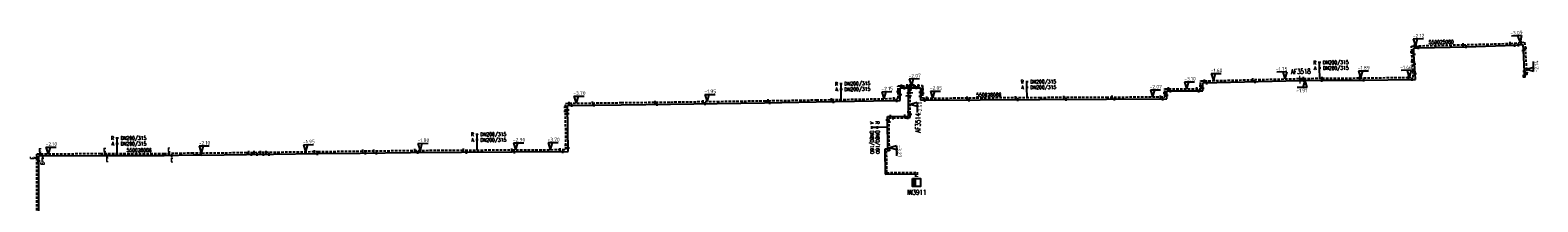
# Model space of a CAD drawing. Header units: millimetres. Extents: x 0 to 118318689, y 0 to 490460760.
# Tile 56 of 117: x 116498180 to 116872277, y 485829882 to 485872549. Entities that reach past the tile are written whole.
import ezdxf
from ezdxf.enums import TextEntityAlignment as Align

# ---------------------------------------------------------------- set-up
doc = ezdxf.new("R2010")
doc.units = ezdxf.units.MM
doc.header["$LTSCALE"] = 200
doc.linetypes.add('HIDDEN2', pattern=[4.7625, 3.175, -1.5875])
doc.layers.get('0').update_dxf_attribs({"color": 8})
for name, color, linetype in [('WT-C-AFSLUITER', 7, 'Continuous'), ('WT-C-kastWM', 7, 'Continuous'), ('WT-C-mof', 7, 'Continuous'), ('WT-C-tstuk', 7, 'Continuous'), ('WT-I-diam', 7, 'Continuous'), ('WT-I-info', 7, 'Continuous'), ('WT-I-NAP', 7, 'Continuous'), ('WT-L-aanvoer', 6, 'Continuous'), ('WT-L-retour', 6, 'HIDDEN2')]:
    doc.layers.add(name, color=color, linetype=linetype)
doc.styles.add('DIN17', font='ROMANS.SHX', dxfattribs={"width": 0.9})
doc.styles.add('ISOCP', font='ISOCP.SHX')

# ---------------------------------------------------------------- blocks, each defined once
blk = doc.blocks.new('LR-mof')
at = {"color": 0, "linetype": 'ByBlock', "lineweight": -2}
blk.add_line((0, -0.75), (0, 0.75), dxfattribs=at)
blk = doc.blocks.new('LR-mofD')
at = {"color": 0, "linetype": 'ByBlock', "lineweight": -2}
blk.add_line((0, -0.75), (0, 0.75), dxfattribs=at)
at = {"color": 1, "linetype": 'ByBlock', "lineweight": -3, "style": 'DIN17', "width": 0.9}
blk.add_attdef('*1', text='', height=1.8, dxfattribs=at).set_placement((0, 2), align=Align.MIDDLE)
blk = doc.blocks.new('nap1')
at = {"color": 0, "linetype": 'Continuous'}
for p, q in [((-1, 3.5), (0, 0)), ((-1, 3.5), (4, 3.5)), ((1, 3.5), (0, 0))]:
    blk.add_line(p, q, dxfattribs=at)
at = {"color": 0, "linetype": 'Continuous', "style": 'ISOCP'}
for tag, p in [('*1', (1.7, 5)), ('*2', (4, 1.5))]:
    blk.add_attdef(tag, text='', height=1.8, dxfattribs=at).set_placement(p, align=Align.MIDDLE)
blk = doc.blocks.new('LR-tso')
blk.add_lwpolyline([(-0.375, -0.375), (0.375, -0.375), (0.375, 0.375), (-0.375, 0.375)], close=True)
blk = doc.blocks.new('LR-hyp')
at = {"color": 7, "linetype": 'ByBlock', "lineweight": -3, "style": 'DIN17', "width": 0.9}
blk.add_attdef('*1', text='', height=1.8, dxfattribs=at).set_placement((0, 0), align=Align.MIDDLE)
at = {"color": 7, "linetype": 'ByBlock', "lineweight": -2, "style": 'DIN17', "width": 0.9, "flags": 1}
blk.add_attdef('*2', text='', height=1.8, dxfattribs=at).set_placement((0, -5), align=Align.MIDDLE)
blk = doc.blocks.new('LR-DIAB2')
at = {"color": 0, "linetype": 'Continuous', "lineweight": -3}
blk.add_line((0, 5), (0, 7.8), dxfattribs=at)
at = {"color": 0, "lineweight": -3}
blk.add_line((0, 0), (0, 5), dxfattribs=at)
for points in [[(0.61, 7.8), (0, 7.8), (-0.61, 7.8)], [(0.61, 5), (0, 5), (-0.61, 5)]]:
    blk.add_lwpolyline(points, dxfattribs=at)
at = {"color": 1, "lineweight": -3, "style": 'DIN17', "width": 0.9}
for tag, p in [('*1', (-1.61, 7.8)), ('*2', (-1.61, 5.02))]:
    blk.add_attdef(tag, text='', height=1.8, dxfattribs=at).set_placement(p, align=Align.MIDDLE_RIGHT)
for tag, p in [('*11', (1.61, 7.8)), ('*12', (1.61, 5))]:
    blk.add_attdef(tag, text='', height=1.8, dxfattribs=at).set_placement(p, align=Align.MIDDLE_LEFT)
blk = doc.blocks.new('LR-kastWM')
at = {"color": 0, "linetype": 'ByBlock', "lineweight": -3}
blk.add_lwpolyline([(-2, 2), (2, 2), (2, -2), (-2, -2)], close=True, dxfattribs=at)
at = {"color": 0}
blk.add_solid([(-2, -2), (0, -2), (-2, 2), (0, 2)], dxfattribs=at)
at = {"color": 7, "linetype": 'ByBlock', "lineweight": -3, "style": 'DIN17', "width": 0.7}
for tag, p in [('*1', (0, 5)), ('*2', (0, -5))]:
    blk.add_attdef(tag, text='', height=2.5, dxfattribs=at).set_placement(p, align=Align.MIDDLE)
at = {"color": 0, "linetype": 'ByBlock', "lineweight": -2, "style": 'DIN17', "width": 0.3, "flags": 1}
for tag, p in [('OCODE', (4.5, 1.25)), ('NCODE', (9.5, 1.25)), ('BC', (14.5, 1.25)), ('RK', (19.5, 1.25)), ('ST', (4.5, -1.25)), ('VCODE', (9.5, -1.25)), ('NIVO', (14.5, -1.25)), ('IMM', (19.5, -1.25))]:
    blk.add_attdef(tag, text='', height=1.8, dxfattribs=at).set_placement(p, align=Align.MIDDLE)
blk = doc.blocks.new('LR-DIAO2')
at = {"color": 0, "lineweight": -3}
blk.add_line((0, 0), (0, -5), dxfattribs=at)
at = {"color": 0, "linetype": 'Continuous', "lineweight": -3}
blk.add_line((0, -5), (0, -7.8), dxfattribs=at)
at = {"color": 0, "lineweight": -3}
for points in [[(0.61, -5), (0, -5), (-0.61, -5)], [(0.61, -7.8), (0, -7.8), (-0.61, -7.8)]]:
    blk.add_lwpolyline(points, dxfattribs=at)
at = {"color": 1, "lineweight": -3, "style": 'DIN17', "width": 0.9}
for tag, p in [('*1', (-1.61, -5)), ('*2', (-1.61, -7.78))]:
    blk.add_attdef(tag, text='', height=1.8, dxfattribs=at).set_placement(p, align=Align.MIDDLE_RIGHT)
for tag, p in [('*11', (1.61, -5)), ('*12', (1.61, -7.8))]:
    blk.add_attdef(tag, text='', height=1.8, dxfattribs=at).set_placement(p, align=Align.MIDDLE_LEFT)
blk = doc.blocks.new('LR-AFS')
at = {"color": 0, "lineweight": -3, "const_width": 0.7}
blk.add_lwpolyline([(0, -1.5), (0, 1.5)], dxfattribs=at)
at = {"color": 7, "linetype": 'ByBlock', "lineweight": -2, "style": 'DIN17', "width": 0.9}
blk.add_attdef('*1', text='', height=2.5, dxfattribs=at).set_placement((0, 5), align=Align.MIDDLE)
at = {"color": 0, "linetype": 'ByBlock', "lineweight": -2, "style": 'DIN17', "width": 0.3, "flags": 1}
for tag, p in [('*2', (2.5, 1.5)), ('OCODE', (-7.5, -2.5)), ('FABR', (-7.5, -7.5)), ('ST', (-7.5, -5)), ('VCODE', (-2.5, -5)), ('NCODE', (-2.5, -2.5)), ('TYPE', (-2.5, -7.5)), ('OPBOUW', (2.5, -7.5)), ('NIVO', (2.5, -5)), ('BC', (2.5, -2.5)), ('BEDIEN', (7.5, -7.5)), ('IMM', (7.5, -5)), ('RK', (7.5, -2.5)), ('BORDL', (-7.5, -15)), ('VERTR', (-7.5, -10)), ('DEKM', (-7.5, -12.5)), ('PDATUM', (-2.5, -12.5)), ('OPBLEN', (-2.5, -10)), ('BORDX', (-2.5, -15)), ('HULPST', (2.5, -10)), ('BORDY', (2.5, -15)), ('OPM', (2.5, -12.5)), ('VERLSP', (7.5, -10)), ('BORDZ', (7.5, -15)), ('BORD', (7.5, -12.5))]:
    blk.add_attdef(tag, text='', height=1.8, dxfattribs=at).set_placement(p, align=Align.MIDDLE)
blk = doc.blocks.new('nap2')
at = {"color": 0, "linetype": 'Continuous'}
for p, q in [((1, 3.5), (-4, 3.5)), ((-1, 3.5), (0, 0)), ((1, 3.5), (0, 0))]:
    blk.add_line(p, q, dxfattribs=at)
at = {"color": 0, "linetype": 'Continuous', "style": 'ISOCP'}
for tag, p in [('*2', (-4, 1.5)), ('*1', (-1.5, 5))]:
    blk.add_attdef(tag, text='', height=1.8, dxfattribs=at).set_placement(p, align=Align.MIDDLE)
blk = doc.blocks.new('LR-smof')
at = {"color": 0, "linetype": 'ByBlock', "lineweight": -2}
blk.add_lwpolyline([(1, 0.5), (0, 0.5), (0, -0.5), (1, -0.5)], dxfattribs=at)

msp = doc.modelspace()

# ---------------------------------------------------------------- linework, layer by layer
at = {"layer": 'WT-L-aanvoer'}
for p, q in [((116841471, 485868111), (116842654, 485868155)), ((116841544, 485866559), (116841471, 485868111)), ((116842654, 485868155), (116854509, 485868416)), ((116854509, 485868416), (116866540, 485868791)), ((116866540, 485868791), (116867430, 485868875)), ((116867430, 485868875), (116868540, 485868979)), ((116868540, 485868979), (116868666, 485867539)), ((116868666, 485867539), (116868919, 485862271)), ((116841666, 485864160), (116841544, 485866559)), ((116841831, 485861774), (116841666, 485864160)), ((116789125, 485859421), (116813232, 485859997)), ((116813232, 485859997), (116814265, 485860038)), ((116814265, 485860038), (116818660, 485860084)), ((116818660, 485860084), (116829094, 485860158)), ((116829094, 485860158), (116841081, 485860307)), ((116841081, 485860307), (116841884, 485860316)), ((116841884, 485860316), (116841831, 485861774)), ((116868919, 485862271), (116868885, 485860961)), ((116714035, 485858173), (116719065, 485858240)), ((116714070, 485855062), (116714035, 485858173)), ((116716118, 485856221), (116716101, 485858200)), ((116716160, 485851188), (116716118, 485856221)), ((116719065, 485858240), (116719106, 485855120)), ((116780221, 485855460), (116780201, 485857454)), ((116780201, 485857454), (116789139, 485857452)), ((116789139, 485857452), (116789125, 485859421)), ((116631510, 485853850), (116644844, 485854021)), ((116631634, 485842357), (116631510, 485853850)), ((116644844, 485854021), (116657063, 485854178)), ((116657063, 485854178), (116668633, 485854328)), ((116668633, 485854328), (116680424, 485854485)), ((116680424, 485854485), (116693243, 485854699)), ((116693243, 485854699), (116707445, 485854948)), ((116707445, 485854948), (116714070, 485855062)), ((116719106, 485855120), (116748694, 485855331)), ((116748694, 485855331), (116765224, 485855399)), ((116765224, 485855399), (116780221, 485855460)), ((116710896, 485851109), (116716160, 485851188)), ((116710907, 485850237), (116710896, 485851109)), ((116711002, 485842961), (116710907, 485850237)), ((116515712, 485841300), (116500258, 485841209)), ((116500258, 485841209), (116500276, 485825927)), ((116531462, 485841310), (116515712, 485841300)), ((116538645, 485841480), (116531462, 485841310)), ((116540806, 485841508), (116538645, 485841480)), ((116540806, 485841508), (116551892, 485841646)), ((116551892, 485841646), (116558564, 485841730)), ((116558564, 485841730), (116569584, 485841868)), ((116569584, 485841868), (116580105, 485841999)), ((116580105, 485841999), (116592542, 485842147)), ((116592542, 485842147), (116605178, 485842227)), ((116605178, 485842227), (116617806, 485842290)), ((116617806, 485842290), (116631634, 485842357)), ((116711002, 485842961), (116710220, 485842951)), ((116710220, 485842951), (116710301, 485836745)), ((116710301, 485836745), (116717859, 485836843)), ((116717859, 485836843), (116717869, 485836105))]:
    msp.add_line(p, q, dxfattribs=at)
at = {"layer": 'WT-L-retour'}
for p, q in [((116840932, 485868601), (116841723, 485868638)), ((116841000, 485867159), (116840932, 485868601)), ((116841113, 485864766), (116841000, 485867159)), ((116841723, 485868638), (116853768, 485868913)), ((116853768, 485868913), (116865458, 485869242)), ((116865458, 485869242), (116868134, 485869458)), ((116868134, 485869458), (116869005, 485869541)), ((116869005, 485869541), (116869137, 485868135)), ((116869137, 485868135), (116869425, 485862958)), ((116841280, 485862406), (116841113, 485864766)), ((116788606, 485859924), (116813211, 485860512)), ((116788621, 485857967), (116788606, 485859924)), ((116813211, 485860512), (116814157, 485860552)), ((116814157, 485860552), (116818731, 485860600)), ((116818731, 485860600), (116828084, 485860663)), ((116828084, 485860663), (116840209, 485860811)), ((116840209, 485860811), (116841350, 485860825)), ((116841350, 485860825), (116841280, 485862406)), ((116869425, 485862958), (116869417, 485861604)), ((116713514, 485858681), (116719573, 485858761)), ((116713549, 485855568), (116713514, 485858681)), ((116716492, 485856969), (116716477, 485858720)), ((116716543, 485850814), (116716492, 485856969)), ((116719573, 485858761), (116719614, 485855639)), ((116748691, 485855846), (116765222, 485855914)), ((116765222, 485855914), (116779700, 485855972)), ((116779700, 485855972), (116779680, 485857969)), ((116779680, 485857969), (116788621, 485857967)), ((116630990, 485854358), (116644837, 485854536)), ((116631114, 485842870), (116630990, 485854358)), ((116644837, 485854536), (116657056, 485854693)), ((116657056, 485854693), (116668627, 485854843)), ((116668627, 485854843), (116680416, 485855000)), ((116680416, 485855000), (116693235, 485855214)), ((116693235, 485855214), (116707436, 485855463)), ((116707436, 485855463), (116713549, 485855568)), ((116719614, 485855639), (116748691, 485855846)), ((116711281, 485850735), (116716543, 485850814)), ((116711294, 485849752), (116711281, 485850735)), ((116711383, 485842875), (116711294, 485849752)), ((116515710, 485841815), (116499742, 485841721)), ((116499742, 485841721), (116499761, 485826438)), ((116531456, 485841825), (116515710, 485841815)), ((116538635, 485841995), (116531456, 485841825)), ((116540800, 485842022), (116538635, 485841995)), ((116540800, 485842022), (116551886, 485842161)), ((116551886, 485842161), (116558557, 485842245)), ((116558557, 485842245), (116569577, 485842383)), ((116569577, 485842383), (116580099, 485842514)), ((116580099, 485842514), (116592537, 485842662)), ((116592537, 485842662), (116605175, 485842742)), ((116605175, 485842742), (116617803, 485842805)), ((116617803, 485842805), (116631114, 485842870)), ((116711387, 485842586), (116710605, 485842576)), ((116710605, 485842576), (116710676, 485837130)), ((116711383, 485842875), (116711387, 485842586)), ((116710676, 485837130), (116718234, 485837228)), ((116718234, 485837228), (116718249, 485836107))]:
    msp.add_line(p, q, dxfattribs=at)

# ---------------------------------------------------------------- block references
at = {"layer": 'WT-C-AFSLUITER', "linetype": 'Continuous'}
ref = msp.add_blockref('LR-AFS', (116813232, 485859997), dxfattribs=dict(at, xscale=500, yscale=500, zscale=500, rotation=1.3692))
ref.add_attrib('*1', 'AF3518', dxfattribs={"layer": '0', "color": 7, "linetype": 'ByBlock', "lineweight": -2, "height": 1250, "rotation": 1.3692, "style": 'DIN17', "width": 0.65}).set_placement((116813446, 485862293), align=Align.MIDDLE)
at = {"layer": 'WT-C-AFSLUITER', "linetype": 'Continuous', "xscale": 500, "yscale": 500, "zscale": 500}
for p, rotation in [((116813211, 485860512), 1.3692), ((116716492, 485856969), 270.4809)]:
    msp.add_blockref('LR-AFS', p, dxfattribs=dict(at, rotation=rotation))
at = {"layer": 'WT-C-AFSLUITER', "linetype": 'Continuous'}
ref = msp.add_blockref('LR-AFS', (116716118, 485856221), dxfattribs=dict(at, xscale=500, yscale=500, zscale=500, rotation=270.4809))
ref.add_attrib('*1', 'AF3514', dxfattribs={"layer": '0', "color": 7, "linetype": 'ByBlock', "lineweight": -2, "height": 1250, "rotation": 90.4809, "style": 'DIN17', "width": 0.65}).set_placement((116718467, 485849527), align=Align.MIDDLE)
at = {"layer": 'WT-C-kastWM', "linetype": 'Continuous'}
ref = msp.add_blockref('LR-kastWM', (116718078, 485834684), dxfattribs=dict(at, xscale=500, yscale=500, zscale=500, rotation=0.374069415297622))
ref.add_attrib('*1', 'IW3911', dxfattribs={"layer": '0', "color": 7, "linetype": 'ByBlock', "lineweight": -3, "height": 1250, "rotation": 0.37407, "style": 'DIN17', "width": 0.65}).set_placement((116718144, 485832261), align=Align.MIDDLE)
at = {"layer": 'WT-C-mof', "linetype": 'Continuous', "xscale": 500, "yscale": 500, "zscale": 500}
for name, p, rotation in [('LR-mof', (116841000, 485867159), 272.7069), ('LR-mof', (116841723, 485868638), 2.706927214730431), ('LR-mof', (116842654, 485868155), 1.2527), ('LR-mof', (116853768, 485868913), 1.2527), ('LR-mof', (116854509, 485868416), 1.6243), ('LR-mof', (116865458, 485869242), 1.6243), ('LR-mof', (116866540, 485868791), 5.395), ('LR-mof', (116867430, 485868875), 5.395), ('LR-mof', (116868134, 485869458), 5.395), ('LR-mof', (116868666, 485867539), 273.0416), ('LR-mof', (116869137, 485868135), 275.395), ('LR-mof', (116841113, 485864766), 272.7069), ('LR-mof', (116841544, 485866559), 272.7069), ('LR-mof', (116841666, 485864160), 274.2573), ('LR-mof', (116789545, 485859946), 1.3692), ('LR-mof', (116790153, 485859445), 1.3692), ('LR-mof', (116801562, 485860233), 1.3692), ('LR-mof', (116802095, 485859731), 1.3692), ('LR-mof', (116814157, 485860552), 0.607), ('LR-mof', (116814265, 485860038), 0.607), ('LR-mof', (116818660, 485860084), 0.607), ('LR-mof', (116818731, 485860600), 0.3875), ('LR-mof', (116828084, 485860663), 0.3875), ('LR-mof', (116829094, 485860158), 0.7097), ('LR-mof', (116840209, 485860811), 0.7097), ('LR-mof', (116841280, 485862406), 274.2573), ('LR-mof', (116841081, 485860307), 0.7097), ('LR-mof', (116841831, 485861774), 272.0801), ('LR-mof', (116868919, 485862271), 88.5398), ('LR-smof', (116868885, 485860961), 88.5398), ('LR-mof', (116869425, 485862958), 273.0416), ('LR-smof', (116869417, 485861604), 88.5398), ('LR-mof', (116712513, 485855550), 0.9906999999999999), ('LR-mof', (116713530, 485857312), 270.6428999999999), ('LR-mof', (116714053, 485856573), 270.6428999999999), ('LR-mof', (116714397, 485858693), 0.7587), ('LR-mof', (116715102, 485858187), 0.7587), ('LR-mof', (116716112, 485856933), 270.4809), ('LR-mof', (116715759, 485858711), 0.7587), ('LR-mof', (116716485, 485857716), 270.4809), ('LR-mof', (116716767, 485858209), 0.7587), ('LR-mof', (116717432, 485858733), 0.7587), ('LR-mof', (116718093, 485858227), 0.7587), ('LR-mof', (116718619, 485858749), 0.7587), ('LR-mof', (116719079, 485857158), 270.7587), ('LR-mof', (116719093, 485856135), 270.7587), ('LR-mof', (116719585, 485857857), 270.7587), ('LR-mof', (116719597, 485856917), 270.7587), ('LR-mof', (116720652, 485855646), 0.4086000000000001), ('LR-mof', (116730643, 485855718), 0.4086000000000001), ('LR-mof', (116742699, 485855804), 0.4086000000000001), ('LR-mof', (116754690, 485855871), 0.2331), ('LR-mof', (116766679, 485855920), 0.2331), ('LR-mof', (116778670, 485855968), 0.2331), ('LR-mof', (116779690, 485857004), 270.5727), ('LR-mof', (116780211, 485856424), 270.5727), ('LR-mof', (116780649, 485857969), 359.9862), ('LR-mof', (116781164, 485857454), 359.9862), ('LR-mof', (116787651, 485857967), 359.9862), ('LR-mof', (116788147, 485857452), 359.9862), ('LR-mof', (116788615, 485858697), 270.4275), ('LR-mof', (116789134, 485858136), 270.4275), ('LR-mof', (116630999, 485853454), 270.6192), ('LR-mof', (116631010, 485852459), 270.6192), ('LR-mof', (116631522, 485852733), 270.6192), ('LR-mof', (116631907, 485854370), 0.7355999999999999), ('LR-mof', (116632605, 485853864), 0.7355999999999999), ('LR-mof', (116637757, 485854445), 0.7355999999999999), ('LR-mof', (116638089, 485853934), 0.7355999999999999), ('LR-mof', (116653227, 485854644), 0.7355999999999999), ('LR-mof', (116653720, 485854135), 0.7355999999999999), ('LR-mof', (116665172, 485854798), 0.7433), ('LR-mof', (116665647, 485854289), 0.7433), ('LR-mof', (116681293, 485855015), 0.9573), ('LR-mof', (116681669, 485854506), 0.9573), ('LR-mof', (116696993, 485855280), 1.0018), ('LR-mof', (116697502, 485854774), 1.0018), ('LR-mof', (116713183, 485855047), 0.9906999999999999), ('LR-mof', (116716151, 485852280), 270.4809), ('LR-mof', (116720153, 485855128), 0.4086000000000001), ('LR-mof', (116731168, 485855206), 0.4086000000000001), ('LR-mof', (116743284, 485855293), 0.4086000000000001), ('LR-mof', (116755276, 485855358), 0.2331), ('LR-mof', (116767265, 485855407), 0.2331), ('LR-mof', (116779256, 485855456), 0.2331), ('LR-mof', (116631532, 485851824), 270.6192), ('LR-mof', (116710907, 485850237), 270.7422), ('LR-mof', (116711294, 485849752), 270.7422), ('LR-mof', (116711676, 485851121), 0.8626000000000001), ('LR-mof', (116712351, 485850751), 0.8626000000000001), ('LR-mof', (116715232, 485851174), 0.8626000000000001), ('LR-mof', (116715929, 485850805), 0.8626000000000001), ('LR-mof', (116716536, 485851692), 270.4809), ('LR-mof', (116552432, 485842168), 0.7169000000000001), ('LR-mof', (116553069, 485841661), 0.7169000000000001), ('LR-mof', (116553790, 485842185), 0.7169000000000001), ('LR-mof', (116554528, 485841679), 0.7169000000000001), ('LR-mof', (116555315, 485842204), 0.7169000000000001), ('LR-mof', (116556099, 485841699), 0.7169000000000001), ('LR-mof', (116556740, 485842222), 0.7169000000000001), ('LR-mof', (116557456, 485841716), 0.7169000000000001), ('LR-mof', (116568701, 485842372), 0.7169000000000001), ('LR-mof', (116569464, 485841866), 0.7169000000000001), ('LR-mof', (116580701, 485842521), 0.6786), ('LR-mof', (116581417, 485842015), 0.6786), ('LR-mof', (116583443, 485842554), 0.6786), ('LR-mof', (116584133, 485842047), 0.6786), ('LR-mof', (116593611, 485842668), 0.3632), ('LR-mof', (116594379, 485842158), 0.3632), ('LR-mof', (116605668, 485842744), 0.2863), ('LR-mof', (116606408, 485842233), 0.2863), ('LR-mof', (116617665, 485842804), 0.2863), ('LR-mof', (116618381, 485842293), 0.2786), ('LR-mof', (116629665, 485842862), 0.2786), ('LR-mof', (116630350, 485842351), 0.2786), ('LR-mof', (116631102, 485843961), 270.6192), ('LR-mof', (116631624, 485843329), 270.6192)]:
    msp.add_blockref(name, p, dxfattribs=dict(at, rotation=rotation))
at = {"layer": 'WT-C-mof'}
ref = msp.add_blockref('LR-mofD', (116499743, 485840822), dxfattribs=dict(at, xscale=500, yscale=500, zscale=500, rotation=270.0687))
ref.add_attrib('*1', 'E', dxfattribs={"layer": '0', "color": 1, "linetype": 'ByBlock', "lineweight": -3, "height": 900, "rotation": 90.0687, "style": 'DIN17', "width": 0.9}).set_placement((116498746, 485840813), align=Align.MIDDLE)
at = {"layer": 'WT-C-mof', "xscale": 500, "yscale": 500, "zscale": 500}
for p, rotation in [((116500632, 485841726), 0.3378), ((116516677, 485841816), 0.0342), ((116532643, 485841853), 1.3623)]:
    msp.add_blockref('LR-mofD', p, dxfattribs=dict(at, rotation=rotation)).add_auto_attribs({'*1': 'E'})
at = {"layer": 'WT-C-mof'}
ref = msp.add_blockref('LR-mofD', (116501293, 485841215), dxfattribs=dict(at, xscale=500, yscale=500, zscale=500, rotation=0.3378))
ref.add_attrib('*1', 'E', dxfattribs={"layer": '0', "color": 1, "linetype": 'ByBlock', "lineweight": -3, "height": 900, "rotation": 0.3378, "style": 'DIN17', "width": 0.9}).set_placement((116501298, 485840308), align=Align.MIDDLE)
ref = msp.add_blockref('LR-mofD', (116517305, 485841301), dxfattribs=dict(at, xscale=500, yscale=500, zscale=500, rotation=0.0342))
ref.add_attrib('*1', 'E', dxfattribs={"layer": '0', "color": 1, "linetype": 'ByBlock', "lineweight": -3, "height": 900, "rotation": 0.0342, "style": 'DIN17', "width": 0.9}).set_placement((116517315, 485840346), align=Align.MIDDLE)
ref = msp.add_blockref('LR-mofD', (116533309, 485841354), dxfattribs=dict(at, xscale=500, yscale=500, zscale=500, rotation=1.3623))
ref.add_attrib('*1', 'E', dxfattribs={"layer": '0', "color": 1, "linetype": 'ByBlock', "lineweight": -3, "height": 900, "rotation": 1.3623, "style": 'DIN17', "width": 0.9}).set_placement((116533342, 485840288), align=Align.MIDDLE)
ref = msp.add_blockref('LR-mofD', (116500259, 485840102), dxfattribs=dict(at, xscale=500, yscale=500, zscale=500, rotation=270.0687))
ref.add_attrib('*1', 'E', dxfattribs={"layer": '0', "color": 1, "linetype": 'ByBlock', "lineweight": -3, "height": 900, "rotation": 90.0687, "style": 'DIN17', "width": 0.9}).set_placement((116501263, 485839410), align=Align.MIDDLE)
at = {"layer": 'WT-C-tstuk', "linetype": 'Continuous', "xscale": 500, "yscale": 500, "zscale": 500, "rotation": 0.7587}
for p in [(116716101, 485858200), (116716477, 485858720)]:
    msp.add_blockref('LR-tso', p, dxfattribs=at)
at = {"layer": 'WT-I-diam', "linetype": 'Continuous', "xscale": 500, "yscale": 500, "zscale": 500}
for name, p, rotation, values in [('LR-DIAB2', (116818142, 485860594), 0.6051139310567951, {'*1': 'R', '*11': 'DN200/315', '*2': 'A', '*12': 'DN200/315'}), ('LR-DIAB2', (116699448, 485855323), 0.957308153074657, {'*1': 'R', '*11': 'DN200/315', '*2': 'A', '*12': 'DN200/315'}), ('LR-DIAB2', (116745538, 485855824), 0.4085969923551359, {'*1': 'R', '*11': 'DN200/315', '*2': 'A', '*12': 'DN200/315'}), ('LR-DIAO2', (116710931, 485848401), 270.7421509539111, {'*1': 'R', '*11': 'DN80/160', '*2': 'A', '*12': 'DN80/160'}), ('LR-DIAB2', (116519780, 485841818), 0.03419956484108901, {'*1': 'R', '*11': 'DN200/315', '*2': 'A', '*12': 'DN200/315'}), ('LR-DIAB2', (116609092, 485842761), 0.2863194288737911, {'*1': 'R', '*11': 'DN200/315', '*2': 'A', '*12': 'DN200/315'})]:
    msp.add_blockref(name, p, dxfattribs=dict(at, rotation=rotation)).add_auto_attribs(values)
at = {"layer": 'WT-I-info', "linetype": 'Continuous'}
ref = msp.add_blockref('LR-hyp', (116848306, 485869580), dxfattribs=dict(at, xscale=500, yscale=500, zscale=500, rotation=1.306100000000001))
ref.add_attrib('*1', '550025980', dxfattribs={"layer": '0', "color": 0, "linetype": 'ByBlock', "lineweight": -3, "height": 900, "rotation": 1.3061, "style": 'DIN17', "width": 0.9}).set_placement((116848306, 485869580), align=Align.MIDDLE)
ref = msp.add_blockref('LR-hyp', (116734097, 485856642), dxfattribs=dict(at, xscale=500.0000000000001, yscale=500.0000000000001, zscale=500.0000000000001, rotation=0.4086000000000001))
ref.add_attrib('*1', '550028086', dxfattribs={"layer": '0', "color": 0, "linetype": 'ByBlock', "lineweight": -3, "height": 900, "rotation": 0.4086, "style": 'DIN17', "width": 0.9}).set_placement((116736042, 485856470), align=Align.MIDDLE)
ref = msp.add_blockref('LR-hyp', (116522856, 485842720), dxfattribs=dict(at, xscale=500.0000000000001, yscale=500.0000000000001, zscale=500.0000000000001, rotation=0.03419999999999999))
ref.add_attrib('*1', '550028086', dxfattribs={"layer": '0', "color": 0, "linetype": 'ByBlock', "lineweight": -3, "height": 900, "rotation": 0.0342, "style": 'DIN17', "width": 0.9}).set_placement((116525214, 485842725), align=Align.MIDDLE)
at = {"layer": 'WT-I-NAP', "linetype": 'Continuous'}
ref = msp.add_blockref('nap1', (116841906, 485868643), dxfattribs=dict(at, xscale=500, yscale=500, zscale=500, rotation=1.306062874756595))
ref.add_attrib('*1', '-2.12', dxfattribs={"layer": '0', "color": 1, "linetype": 'Continuous', "height": 900, "rotation": 1.30606, "style": 'ISOCP'}).set_placement((116842699, 485871161), align=Align.MIDDLE)
ref = msp.add_blockref('nap2', (116867905, 485869440), dxfattribs=dict(at, xscale=500, yscale=500, zscale=500, rotation=4.630836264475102))
ref.add_attrib('*1', '-3.09', dxfattribs={"layer": '0', "color": 1, "linetype": 'Continuous', "height": 900, "rotation": 4.63084, "style": 'ISOCP'}).set_placement((116866956, 485871871), align=Align.MIDDLE)
ref = msp.add_blockref('nap2', (116809515, 485860423), dxfattribs=dict(at, xscale=500, yscale=500, zscale=500, rotation=1.369220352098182))
ref.add_attrib('*1', '-1.75', dxfattribs={"layer": '0', "color": 1, "linetype": 'Continuous', "height": 900, "rotation": 1.36922, "style": 'ISOCP'}).set_placement((116808706, 485862905), align=Align.MIDDLE)
ref = msp.add_blockref('nap1', (116828262, 485860665), dxfattribs=dict(at, xscale=500, yscale=500, zscale=500, rotation=0.6967690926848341))
ref.add_attrib('*1', '-1.89', dxfattribs={"layer": '0', "color": 1, "linetype": 'Continuous', "height": 900, "rotation": 0.69677, "style": 'ISOCP'}).set_placement((116829082, 485863176), align=Align.MIDDLE)
ref = msp.add_blockref('nap2', (116840361, 485860813), dxfattribs=dict(at, xscale=500, yscale=500, zscale=500, rotation=0.7097217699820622))
ref.add_attrib('*1', '-1.46', dxfattribs={"layer": '0', "color": 1, "linetype": 'Continuous', "height": 900, "rotation": 0.70972, "style": 'ISOCP'}).set_placement((116839580, 485863303), align=Align.MIDDLE)
ref = msp.add_blockref('nap2', (116869424, 485862781), dxfattribs=dict(at, xscale=500, yscale=500, zscale=500, rotation=269.64375025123))
ref.add_attrib('*1', '-2.14', dxfattribs={"layer": '0', "color": 1, "linetype": 'Continuous', "height": 900, "rotation": 89.64375, "style": 'ISOCP'}).set_placement((116871929, 485863516), align=Align.MIDDLE)
ref = msp.add_blockref('nap1', (116716842, 485858725), dxfattribs=dict(at, xscale=500, yscale=500, zscale=500, rotation=0.7586650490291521))
ref.add_attrib('*1', '-2.07', dxfattribs={"layer": '0', "color": 1, "linetype": 'Continuous', "height": 900, "rotation": 0.75867, "style": 'ISOCP'}).set_placement((116717660, 485861236), align=Align.MIDDLE)
ref = msp.add_blockref('nap1', (116785118, 485857968), dxfattribs=dict(at, xscale=500, yscale=500, zscale=500, rotation=359.9862234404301))
ref.add_attrib('*1', '-3.10', dxfattribs={"layer": '0', "color": 1, "linetype": 'Continuous', "height": 900, "rotation": 359.98622, "style": 'ISOCP'}).set_placement((116785969, 485860468), align=Align.MIDDLE)
ref = msp.add_blockref('nap1', (116791762, 485859999), dxfattribs=dict(at, xscale=500, yscale=500, zscale=500, rotation=1.369220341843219))
ref.add_attrib('*1', '-1.60', dxfattribs={"layer": '0', "color": 1, "linetype": 'Continuous', "height": 900, "rotation": 1.36922, "style": 'ISOCP'}).set_placement((116792553, 485862519), align=Align.MIDDLE)
ref = msp.add_blockref('nap1', (116814535, 485860041), dxfattribs=dict(at, xscale=500, yscale=500, zscale=500, rotation=180.6070435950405))
ref.add_attrib('*1', '-1.91', dxfattribs={"layer": '0', "color": 1, "linetype": 'Continuous', "height": 900, "rotation": 0.60704, "style": 'ISOCP'}).set_placement((116813711, 485857532), align=Align.MIDDLE)
ref = msp.add_blockref('nap1', (116633640, 485854392), dxfattribs=dict(at, xscale=500, yscale=500, zscale=500, rotation=0.7356310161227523))
ref.add_attrib('*1', '-3.70', dxfattribs={"layer": '0', "color": 1, "linetype": 'Continuous', "height": 900, "rotation": 0.73563, "style": 'ISOCP'}).set_placement((116634458, 485856903), align=Align.MIDDLE)
ref = msp.add_blockref('nap1', (116666138, 485854811), dxfattribs=dict(at, xscale=500, yscale=500, zscale=500, rotation=0.7432852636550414))
ref.add_attrib('*1', '-1.95', dxfattribs={"layer": '0', "color": 1, "linetype": 'Continuous', "height": 900, "rotation": 0.74329, "style": 'ISOCP'}).set_placement((116666956, 485857322), align=Align.MIDDLE)
ref = msp.add_blockref('nap1', (116710036, 485855508), dxfattribs=dict(at, xscale=500, yscale=500, zscale=500, rotation=0.9906613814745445))
ref.add_attrib('*1', '-2.15', dxfattribs={"layer": '0', "color": 1, "linetype": 'Continuous', "height": 900, "rotation": 0.99066, "style": 'ISOCP'}).set_placement((116710843, 485858022), align=Align.MIDDLE)
ref = msp.add_blockref('nap1', (116722112, 485855657), dxfattribs=dict(at, xscale=500, yscale=500, zscale=500, rotation=0.4085969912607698))
ref.add_attrib('*1', '-2.05', dxfattribs={"layer": '0', "color": 1, "linetype": 'Continuous', "height": 900, "rotation": 0.4086, "style": 'ISOCP'}).set_placement((116722945, 485858163), align=Align.MIDDLE)
ref = msp.add_blockref('nap1', (116776638, 485855960), dxfattribs=dict(at, xscale=500, yscale=500, zscale=500, rotation=0.2330694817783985))
ref.add_attrib('*1', '-2.07', dxfattribs={"layer": '0', "color": 1, "linetype": 'Continuous', "height": 900, "rotation": 0.23307, "style": 'ISOCP'}).set_placement((116777478, 485858463), align=Align.MIDDLE)
ref = msp.add_blockref('nap1', (116716516, 485854083), dxfattribs=dict(at, xscale=500, yscale=500, zscale=500, rotation=270.4808651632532))
ref.add_attrib('*1', '-2.58', dxfattribs={"layer": '0', "color": 1, "linetype": 'Continuous', "height": 900, "rotation": 90.48087, "style": 'ISOCP'}).set_placement((116719023, 485853253), align=Align.MIDDLE)
ref = msp.add_blockref('nap1', (116502619, 485841738), dxfattribs=dict(at, xscale=500, yscale=500, zscale=500, rotation=0.3378435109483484))
ref.add_attrib('*1', '-2.10', dxfattribs={"layer": '0', "color": 1, "linetype": 'Continuous', "height": 900, "rotation": 0.33784, "style": 'ISOCP'}).set_placement((116503455, 485844243), align=Align.MIDDLE)
ref = msp.add_blockref('nap1', (116540614, 485842020), dxfattribs=dict(at, xscale=500, yscale=500, zscale=500, rotation=0.7169487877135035))
ref.add_attrib('*1', '-2.10', dxfattribs={"layer": '0', "color": 1, "linetype": 'Continuous', "height": 900, "rotation": 0.71695, "style": 'ISOCP'}).set_placement((116541433, 485844531), align=Align.MIDDLE)
ref = msp.add_blockref('nap1', (116566529, 485842344), dxfattribs=dict(at, xscale=500, yscale=500, zscale=500, rotation=0.7169487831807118))
ref.add_attrib('*1', '-1.95', dxfattribs={"layer": '0', "color": 1, "linetype": 'Continuous', "height": 900, "rotation": 0.71695, "style": 'ISOCP'}).set_placement((116567348, 485844855), align=Align.MIDDLE)
ref = msp.add_blockref('nap1', (116594914, 485842677), dxfattribs=dict(at, xscale=500, yscale=500, zscale=500, rotation=0.3632070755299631))
ref.add_attrib('*1', '-1.80', dxfattribs={"layer": '0', "color": 1, "linetype": 'Continuous', "height": 900, "rotation": 0.36321, "style": 'ISOCP'}).set_placement((116595748, 485845182), align=Align.MIDDLE)
ref = msp.add_blockref('nap1', (116618643, 485842809), dxfattribs=dict(at, xscale=500, yscale=500, zscale=500, rotation=0.2786335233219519))
ref.add_attrib('*1', '-2.90', dxfattribs={"layer": '0', "color": 1, "linetype": 'Continuous', "height": 900, "rotation": 0.27863, "style": 'ISOCP'}).set_placement((116619481, 485845313), align=Align.MIDDLE)
ref = msp.add_blockref('nap1', (116627217, 485842851), dxfattribs=dict(at, xscale=500, yscale=500, zscale=500, rotation=0.2786335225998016))
ref.add_attrib('*1', '-3.70', dxfattribs={"layer": '0', "color": 1, "linetype": 'Continuous', "height": 900, "rotation": 0.27863, "style": 'ISOCP'}).set_placement((116628056, 485845355), align=Align.MIDDLE)
ref = msp.add_blockref('nap1', (116711378, 485843267), dxfattribs=dict(at, xscale=500, yscale=500, zscale=500, rotation=270.7421509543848))
ref.add_attrib('*1', '-3.27', dxfattribs={"layer": '0', "color": 1, "linetype": 'Continuous', "height": 900, "rotation": 270.74215, "style": 'ISOCP'}).set_placement((116713888, 485842449), align=Align.MIDDLE)

doc.saveas('drawing.dxf')
